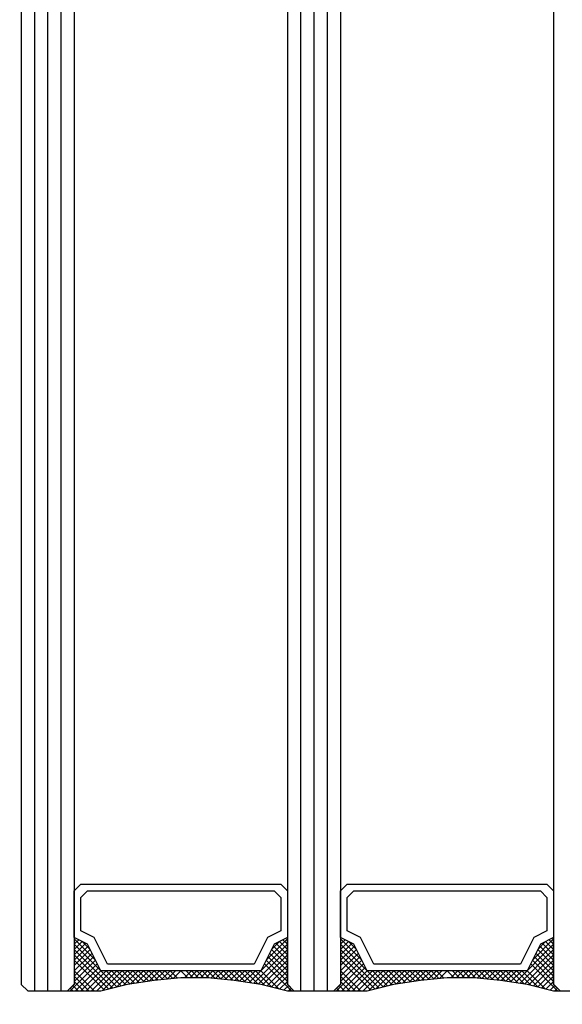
# Model space of a CAD drawing. Extents: x 4615668 to 9294084, y 5325188 to 10688993.
# Tile 173 of 256: x 4635731.44 to 4635735.52, y 5332025.27 to 5332032.66. Entities that reach past the tile are written whole.
import ezdxf
from ezdxf import colors
from ezdxf.entities.mleader import LeaderData, LeaderLine
from ezdxf.math import Vec2, Vec3

# ---------------------------------------------------------------- set-up
doc = ezdxf.new("R2010")
doc.units = 0
doc.header["$MEASUREMENT"] = 0
doc.layers.add('A_wymiary', color=152, linetype='Continuous', lineweight=5)
doc.layers.add('Wymiat 100', color=251, linetype='Continuous', lineweight=5)
doc.layers.add('CrossSectionsGlass', color=7, linetype='Continuous')
doc.styles.get("Standard").update_dxf_attribs({"font": 'txt.shx'})

# ---------------------------------------------------------------- blocks, each defined once
blk = doc.blocks.new('G$CA57B7548')
at = {"layer": 'CrossSectionsGlass'}
for p, q in [((2.42, 675.3395), (2.42, 409.6395)), ((2.52, 675.3895), (2.52, 409.5895)), ((2.62, 675.3895), (2.62, 409.5895)), ((2.72, 675.3895), (2.72, 409.5895)), ((2.82, 675.3395), (2.82, 409.6395)), ((4.42, 675.3395), (4.42, 409.6395)), ((4.52, 675.3895), (4.52, 409.5895)), ((4.62, 675.3895), (4.62, 409.5895)), ((4.72, 675.3895), (4.72, 409.5895)), ((4.82, 675.3395), (4.82, 409.6395)), ((6.42, 675.3395), (6.42, 409.6395)), ((2.82, 409.9415), (2.8533, 409.9748)), ((2.82, 409.8615), (2.9067, 409.9481)), ((3.14, 409.6215), (2.82, 409.9415)), ((4.82, 409.9415), (4.8533, 409.9748)), ((4.82, 409.8615), (4.9067, 409.9481)), ((5.14, 409.6215), (4.82, 409.9415)), ((2.82, 409.8215), (2.9267, 409.9281)), ((2.82, 409.7415), (2.9533, 409.8748)), ((3.076, 409.6055), (2.82, 409.8615)), ((4.82, 409.8215), (4.9267, 409.9281)), ((4.82, 409.7415), (4.9533, 409.8748)), ((5.076, 409.6055), (4.82, 409.8615)), ((2.79, 409.5915), (2.9933, 409.7948)), ((2.82, 409.7015), (2.9667, 409.8481)), ((3.044, 409.5975), (2.82, 409.8215)), ((4.45, 409.5915), (4.2467, 409.7948)), ((4.79, 409.5915), (4.9933, 409.7948)), ((4.82, 409.7015), (4.9667, 409.8481)), ((5.044, 409.5975), (4.82, 409.8215)), ((6.45, 409.5915), (6.2467, 409.7948)), ((2.97, 409.5915), (2.82, 409.7415)), ((2.83, 409.5915), (3.0067, 409.7681)), ((2.87, 409.5915), (3.02, 409.7415)), ((3.52, 409.6815), (3.58, 409.7415)), ((3.71, 409.6915), (3.66, 409.7415)), ((4.3533, 409.6081), (4.22, 409.7415)), ((4.97, 409.5915), (4.82, 409.7415)), ((4.83, 409.5915), (5.0067, 409.7681)), ((4.87, 409.5915), (5.02, 409.7415)), ((5.52, 409.6815), (5.58, 409.7415)), ((5.71, 409.6915), (5.66, 409.7415)), ((6.3533, 409.6081), (6.22, 409.7415)), ((2.42, 409.6395), (2.47, 409.5895)), ((2.82, 409.6395), (2.77, 409.5895)), ((2.93, 409.5915), (2.82, 409.7015)), ((2.89, 409.5915), (2.82, 409.6615)), ((3.63, 409.6915), (3.6291, 409.6924)), ((4.42, 409.6395), (4.47, 409.5895)), ((4.82, 409.6395), (4.77, 409.5895)), ((4.93, 409.5915), (4.82, 409.7015)), ((4.89, 409.5915), (4.82, 409.6615)), ((5.63, 409.6915), (5.6291, 409.6924)), ((6.42, 409.6395), (6.47, 409.5895)), ((2.47, 409.5895), (2.77, 409.5895)), ((2.81, 409.5915), (2.79, 409.6115)), ((2.85, 409.5915), (2.81, 409.6315)), ((4.396, 409.5975), (4.43, 409.6315)), ((4.428, 409.5895), (4.45, 409.6115)), ((4.47, 409.5895), (4.77, 409.5895)), ((4.81, 409.5915), (4.79, 409.6115)), ((4.85, 409.5915), (4.81, 409.6315)), ((6.396, 409.5975), (6.43, 409.6315)), ((6.428, 409.5895), (6.45, 409.6115)), ((6.47, 409.5895), (7.25, 409.5895))]:
    blk.add_line(p, q, dxfattribs=at)
at = {"layer": 'CrossSectionsGlass', "flags": 128}
for points in [[(2.82, 410.3415), (2.87, 410.3915), (4.37, 410.3915), (4.42, 410.3415), (4.42, 409.9915), (4.32, 409.9415), (4.22, 409.7415), (3.02, 409.7415), (2.92, 409.9415), (2.82, 409.9915), (2.82, 410.3415)], [(4.82, 410.3415), (4.87, 410.3915), (6.37, 410.3915), (6.42, 410.3415), (6.42, 409.9915), (6.32, 409.9415), (6.22, 409.7415), (5.02, 409.7415), (4.92, 409.9415), (4.82, 409.9915), (4.82, 410.3415)], [(2.87, 410.2915), (2.92, 410.3415), (4.32, 410.3415), (4.37, 410.2915), (4.37, 410.0415), (4.27, 409.9915), (4.17, 409.7915), (3.07, 409.7915), (2.97, 409.9915), (2.87, 410.0415), (2.87, 410.2915)], [(4.87, 410.2915), (4.92, 410.3415), (6.32, 410.3415), (6.37, 410.2915), (6.37, 410.0415), (6.27, 409.9915), (6.17, 409.7915), (5.07, 409.7915), (4.97, 409.9915), (4.87, 410.0415), (4.87, 410.2915)], [(4.42, 409.9915), (4.32, 409.9415), (4.22, 409.7415), (3.02, 409.7415), (2.92, 409.9415), (2.82, 409.9915), (2.82, 409.6415), (2.77, 409.5915), (3.02, 409.5915), (3.22, 409.6415), (3.42, 409.6715), (3.62, 409.6915), (3.82, 409.6915), (4.02, 409.6715), (4.22, 409.6415), (4.42, 409.5915), (4.47, 409.5915), (4.42, 409.6415), (4.42, 409.9915)], [(2.82, 409.6615), (2.98, 409.8215), (2.82, 409.9815), (2.8267, 409.9881)], [(2.82, 409.7815), (2.94, 409.9015), (2.88, 409.9615), (2.82, 409.9015), (3.108, 409.6135)], [(4.133, 409.6545), (4.42, 409.9415), (4.3867, 409.9748)], [(4.268, 409.6295), (4.42, 409.7815), (4.3, 409.9015), (4.36, 409.9615), (4.42, 409.9015), (4.1678, 409.6493)], [(4.2026, 409.6441), (4.42, 409.8615), (4.3333, 409.9481)], [(4.364, 409.6055), (4.42, 409.6615), (4.26, 409.8215), (4.42, 409.9815), (4.4133, 409.9881)], [(6.42, 409.9915), (6.32, 409.9415), (6.22, 409.7415), (5.02, 409.7415), (4.92, 409.9415), (4.82, 409.9915), (4.82, 409.6415), (4.77, 409.5915), (5.02, 409.5915), (5.22, 409.6415), (5.42, 409.6715), (5.62, 409.6915), (5.82, 409.6915), (6.02, 409.6715), (6.22, 409.6415), (6.42, 409.5915), (6.47, 409.5915), (6.42, 409.6415), (6.42, 409.9915)], [(4.82, 409.6615), (4.98, 409.8215), (4.82, 409.9815), (4.8267, 409.9881)], [(4.82, 409.7815), (4.94, 409.9015), (4.88, 409.9615), (4.82, 409.9015), (5.108, 409.6135)], [(6.133, 409.6545), (6.42, 409.9415), (6.3867, 409.9748)], [(6.268, 409.6295), (6.42, 409.7815), (6.3, 409.9015), (6.36, 409.9615), (6.42, 409.9015), (6.1678, 409.6493)], [(6.2026, 409.6441), (6.42, 409.8615), (6.3333, 409.9481)], [(6.364, 409.6055), (6.42, 409.6615), (6.26, 409.8215), (6.42, 409.9815), (6.4133, 409.9881)], [(4.236, 409.6375), (4.42, 409.8215), (4.3133, 409.9281)], [(4.3, 409.6215), (4.42, 409.7415), (4.2867, 409.8748)], [(6.236, 409.6375), (6.42, 409.8215), (6.3133, 409.9281)], [(6.3, 409.6215), (6.42, 409.7415), (6.2867, 409.8748)], [(4.332, 409.6135), (4.42, 409.7015), (4.2733, 409.8481)], [(6.332, 409.6135), (6.42, 409.7015), (6.2733, 409.8481)], [(2.91, 409.5915), (3.06, 409.7415), (3.172, 409.6295)], [(2.95, 409.5915), (3.1, 409.7415), (3.204, 409.6375)], [(2.99, 409.5915), (3.14, 409.7415), (3.2374, 409.6441)], [(3.0333, 409.5948), (3.18, 409.7415), (3.2722, 409.6493)], [(3.0867, 409.6081), (3.22, 409.7415), (3.307, 409.6545)], [(3.14, 409.6215), (3.26, 409.7415), (3.3417, 409.6597)], [(3.1933, 409.6348), (3.3, 409.7415), (3.3765, 409.665)], [(3.2435, 409.645), (3.34, 409.7415), (3.4113, 409.6702)], [(3.2906, 409.6521), (3.38, 409.7415), (3.4473, 409.6742)], [(3.3376, 409.6591), (3.42, 409.7415), (3.4836, 409.6778)], [(3.3847, 409.6662), (3.46, 409.7415), (3.52, 409.6815)], [(3.4311, 409.6726), (3.5, 409.7415), (3.5564, 409.6851)], [(3.4756, 409.677), (3.54, 409.7415), (3.5927, 409.6887)], [(3.5644, 409.6859), (3.62, 409.7415), (3.67, 409.6915)], [(3.65, 409.6915), (3.7, 409.7415), (3.75, 409.6915)], [(3.69, 409.6915), (3.74, 409.7415), (3.79, 409.6915)], [(3.73, 409.6915), (3.78, 409.7415), (3.8311, 409.6904)], [(3.77, 409.6915), (3.82, 409.7415), (3.8756, 409.6859)], [(3.81, 409.6915), (3.86, 409.7415), (3.92, 409.6815)], [(3.8473, 409.6887), (3.9, 409.7415), (3.9644, 409.677)], [(3.8836, 409.6851), (3.94, 409.7415), (4.0089, 409.6726)], [(3.92, 409.6815), (3.98, 409.7415), (4.0553, 409.6662)], [(3.9564, 409.6778), (4.02, 409.7415), (4.1024, 409.6591)], [(3.9927, 409.6742), (4.06, 409.7415), (4.1494, 409.6521)], [(4.0287, 409.6702), (4.1, 409.7415), (4.1965, 409.645)], [(4.0635, 409.665), (4.14, 409.7415), (4.2467, 409.6348)], [(4.0983, 409.6597), (4.18, 409.7415), (4.3, 409.6215)], [(4.91, 409.5915), (5.06, 409.7415), (5.172, 409.6295)], [(4.95, 409.5915), (5.1, 409.7415), (5.204, 409.6375)], [(4.99, 409.5915), (5.14, 409.7415), (5.2374, 409.6441)], [(5.0333, 409.5948), (5.18, 409.7415), (5.2722, 409.6493)], [(5.0867, 409.6081), (5.22, 409.7415), (5.307, 409.6545)], [(5.14, 409.6215), (5.26, 409.7415), (5.3417, 409.6597)], [(5.1933, 409.6348), (5.3, 409.7415), (5.3765, 409.665)], [(5.2435, 409.645), (5.34, 409.7415), (5.4113, 409.6702)], [(5.2906, 409.6521), (5.38, 409.7415), (5.4473, 409.6742)], [(5.3376, 409.6591), (5.42, 409.7415), (5.4836, 409.6778)], [(5.3847, 409.6662), (5.46, 409.7415), (5.52, 409.6815)], [(5.4311, 409.6726), (5.5, 409.7415), (5.5564, 409.6851)], [(5.4756, 409.677), (5.54, 409.7415), (5.5927, 409.6887)], [(5.5644, 409.6859), (5.62, 409.7415), (5.67, 409.6915)], [(5.65, 409.6915), (5.7, 409.7415), (5.75, 409.6915)], [(5.69, 409.6915), (5.74, 409.7415), (5.79, 409.6915)], [(5.73, 409.6915), (5.78, 409.7415), (5.8311, 409.6904)], [(5.77, 409.6915), (5.82, 409.7415), (5.8756, 409.6859)], [(5.81, 409.6915), (5.86, 409.7415), (5.92, 409.6815)], [(5.8473, 409.6887), (5.9, 409.7415), (5.9644, 409.677)], [(5.8836, 409.6851), (5.94, 409.7415), (6.0089, 409.6726)], [(5.92, 409.6815), (5.98, 409.7415), (6.0553, 409.6662)], [(5.9564, 409.6778), (6.02, 409.7415), (6.1024, 409.6591)], [(5.9927, 409.6742), (6.06, 409.7415), (6.1494, 409.6521)], [(6.0287, 409.6702), (6.1, 409.7415), (6.1965, 409.645)], [(6.0635, 409.665), (6.14, 409.7415), (6.2467, 409.6348)], [(6.0983, 409.6597), (6.18, 409.7415), (6.3, 409.6215)]]:
    blk.add_lwpolyline(points, dxfattribs=at)

msp = doc.modelspace()

# ---------------------------------------------------------------- block references
at = {"layer": 'Wymiat 100', "color": 5, "lineweight": 0, "ltscale": 40}
msp.add_blockref('G$CA57B7548', (4635729.0339, 5331615.7782), dxfattribs=at)

# ---------------------------------------------------------------- leaders
at = {"layer": 'A_wymiary', "ltscale": 40}
ml = msp.add_multileader_mtext('Standard', dxfattribs=at)
ml.set_content('{\\C146;\\c9000464;kątownik alu. 20x20\\P RAL kolor fasady}', color=4)
ml.set_leader_properties()
ml.build(insert=Vec2(0, 0))
ml.multileader.update_dxf_attribs({"text_right_attachment_type": 6, "dogleg_length": 0.036, "arrow_head_size": 0.018})
ctx = ml.context
ctx.base_point, ctx.char_height, ctx.arrow_head_size, ctx.landing_gap_size, ctx.plane_origin = Vec3(4635763.4724, 5332031.1183), 10, 0.018, 0.009, Vec3(4635860.9135, 5332074.3028)
ctx.right_attachment, ctx.text_align_type = 6, 2
notes = []
notes.append((ctx, [(0, (1, 1, 0), (4635763.4364, 5332031.1183), (1, 0), 0.036, [(0, [(4635745.9317, 5332021.5667)], 0, [])])]))
ctx.mtext.insert, ctx.mtext.width, ctx.mtext.defined_height, ctx.mtext.alignment, ctx.mtext.flow_direction = Vec3(4635928.4814, 5332037.785), 1666.432067, 407.4804, 3, 5
for ctx, leaders in notes:
    for number, flags, end, landing, length, lines in leaders:
        leader = LeaderData()
        leader.index, (leader.has_last_leader_line, leader.has_dogleg_vector, leader.attachment_direction) = number, flags
        leader.last_leader_point, leader.dogleg_vector, leader.dogleg_length = Vec3(end), Vec3(landing), length
        for number, points, colour, breaks in lines:
            line = LeaderLine()
            line.index, line.vertices, line.color, line.breaks = number, Vec3.list(points), colors.encode_raw_color(colour), breaks
            leader.lines.append(line)
        ctx.leaders.append(leader)

doc.saveas('drawing.dxf')
